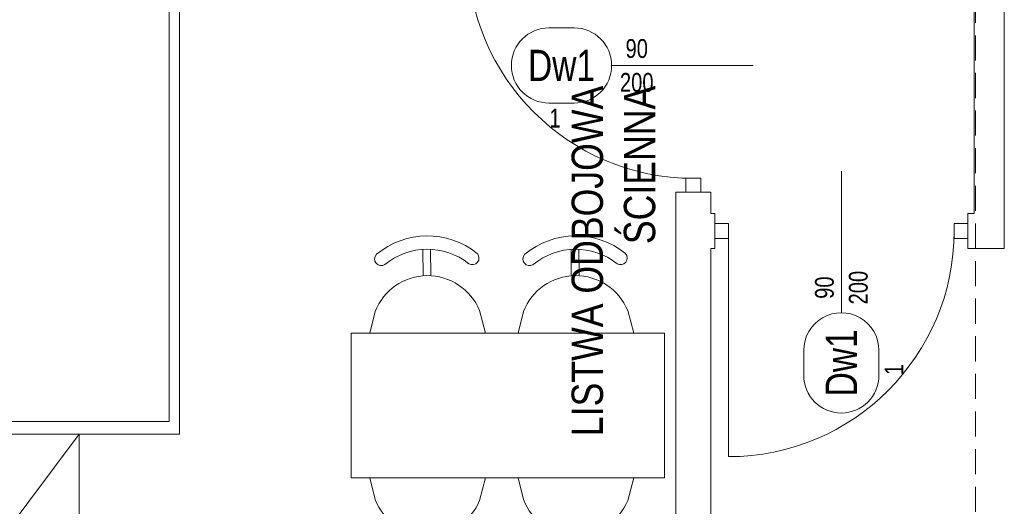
# Model space of a CAD drawing. Header units: millimetres. Extents: x -96593 to 66336, y -23969 to 7139.
# Tile 183 of 256: x -74741 to -74348, y -11690 to -11496. Entities that reach past the tile are written whole.
import ezdxf
from ezdxf.enums import TextEntityAlignment as Align

# ---------------------------------------------------------------- set-up
doc = ezdxf.new("R2010")
doc.units = ezdxf.units.MM
doc.linetypes.add('DASHED', pattern=[0.75, 0.5, -0.25])
doc.linetypes.add('DASHEDX2', pattern=[1.5, 1, -0.5])
for name, color, linetype, lineweight in [('BA_drz', 7, 'Continuous', 18), ('BA_sym', 7, 'Continuous', 18), ('BA_txc', 1, 'Continuous', 18), ('BA_txs', 2, 'Continuous', 18), ('mm_went_opis', 7, 'Continuous', 15), ('PG_PODCIĄGI', 1, 'DASHED', 18), ('PG_PRZERYWANE_ŚREDNIE', 1, 'DASHEDX2', 18), ('PG_WYMIARY', 1, 'Continuous', 18), ('PG_WYPOSAŻENIE', 1, 'Continuous', 18), ('PG_ŚCIANY_DZIAŁOWE', 3, 'Continuous', 18)]:
    doc.layers.add(name, color=color, linetype=linetype, lineweight=lineweight)
doc.layers.add('BA_pom', color=6, linetype='Continuous', lineweight=18, plot=False)
doc.styles.add('BIKTS', font='bikromsw.shx', dxfattribs={"width": 0.85})

# ---------------------------------------------------------------- blocks, each defined once
blk = doc.blocks.new('dr1h901')
at = {"color": 0}
blk.add_line((-0.5, 0), (-0.5, 1), dxfattribs=at)
blk.add_line((0, 0.3622), (0, -0.2655))
blk.add_arc((-0.5, 0), 1, 0, 90, dxfattribs=at)
blk = doc.blocks.new('jamb')
blk.add_lwpolyline([(-0.5, -0.5), (-0.5, 0.5), (0.5, 0.5), (0.5, -0.5)], close=True)
blk = doc.blocks.new('symdrz')
blk.add_lwpolyline([(-10, -30, -1), (-10, 30), (10, 30, -1), (10, -30)], format="xyb", close=True)
at = {"style": 'BIKTS', "width": 0.8}
blk.add_attdef('SZERDRZ', text='', height=25, dxfattribs=at).set_placement((77.15, 8.8), align=Align.CENTER)
blk.add_attdef('SYMDRZ', text='', height=25, dxfattribs=at).set_placement((0, 0), align=Align.MIDDLE)
blk.add_attdef('WYSDRZ', text='', height=25, dxfattribs=at).set_placement((77.15, -9.49), align=Align.TOP_CENTER)
blk = doc.blocks.new('A$C8890cfa8')
at = {"layer": 'PG_WYPOSAŻENIE', "color": 18, "true_color": 0x000000}
for p, q in [((63.4, 95.86), (32.15, 64.61)), ((58.89, 91.34), (58.81, 69.2)), ((58.81, 69.2), (36.82, 69.27))]:
    blk.add_line(p, q, dxfattribs=at)
blk.add_lwpolyline([(0, 100), (0, 0), (205, 0), (205, 100)], close=True, dxfattribs=at)
blk.add_lwpolyline([(32.15, 64.61), (32.15, 4.14), (200, 4.14), (200, 95.86), (63.4, 95.86)], dxfattribs=at)
blk = doc.blocks.new('A$C5d8eeb17')
at = {"layer": 'PG_WYPOSAŻENIE', "color": 251, "true_color": 0x636466}
for p, q in [((38.75, 0), (38.75, 125)), ((38.75, 125), (96.51, 125)), ((96.51, 0), (96.51, 125)), ((29.78, 110.32), (38.75, 112.71)), ((5.34, 90.84), (15.88, 90.94)), ((5.37, 87.7), (15.91, 87.8)), ((38.75, 66.59), (30.19, 68.7)), ((29.78, 51.21), (38.75, 53.6)), ((5.34, 31.72), (15.88, 31.83)), ((5.37, 28.58), (15.91, 28.69)), ((38.75, 7.48), (30.19, 9.58)), ((96.51, 0), (38.75, 0))]:
    blk.add_line(p, q, dxfattribs=at)
for centre, radius, start, end in [((8.8, 107.44), 2.68, 328.6779, 134.2106), ((38.22, 89.59), 22.39, 112.1553, 248.9642), ((31.82, 89.53), 31.82, 141.4442, 219.6752), ((31.82, 89.53), 26.51, 141.4442, 219.6752), ((9.16, 71.17), 2.68, 226.9089, 32.4416), ((38.22, 30.47), 22.39, 112.1553, 248.9642), ((31.82, 30.41), 31.82, 141.4442, 219.6752), ((8.8, 48.32), 2.68, 328.6779, 134.2106), ((31.82, 30.41), 26.51, 141.4442, 219.6752), ((9.16, 12.05), 2.68, 226.9089, 32.4416)]:
    blk.add_arc(centre, radius, start, end, dxfattribs=at)
blk = doc.blocks.new('A$C8bed26aa')
at = {"layer": 'PG_WYPOSAŻENIE', "color": 18, "true_color": 0x000000}
blk.add_lwpolyline([(60, 285), (60, 365), (0, 365), (0, 285), (60, 285), (0, 365), (60, 365), (0, 285)], dxfattribs=at)
at = {"layer": 'PG_PRZERYWANE_ŚREDNIE', "color": 4, "xscale": -1, "rotation": 89.99999999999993}
blk.add_blockref('A$C8890cfa8', (100, 570), dxfattribs=at)
at = {"layer": 'PG_WYMIARY', "color": 18, "true_color": 0x000000, "rotation": 270}
blk.add_blockref('A$C5d8eeb17', (168.49, 444.01), dxfattribs=at)
at = {"layer": 'PG_WYMIARY', "color": 18, "true_color": 0x000000, "xscale": -1, "rotation": 270}
blk.add_blockref('A$C5d8eeb17', (168.49, 308.75), dxfattribs=at)
at = {"layer": 'BA_txs', "color": 18, "true_color": 0x000000, "char_height": 12.5, "width": 265.5977, "attachment_point": 3, "rotation": 90, "style": 'BIKTS'}
for insert in [(2.4, 603.78), (256.43, 503.9)]:
    blk.add_mtext('LISTWA ODBOJOWA\\P ŚCIENNA', dxfattribs=dict(at, insert=insert))
blk = doc.blocks.new('A$C5DA075D8')
at = {"layer": 'PG_PODCIĄGI', "color": 252, "ltscale": 20}
blk.add_lwpolyline([(2283.84, 2631.76), (2283.84, 157.76)], dxfattribs=at)
at = {"layer": 'PG_ŚCIANY_DZIAŁOWE', "color": 252}
for points in [[(2283.34, 772.76), (2283.34, 655.76), (2280.84, 655.76), (2280.84, 641.76), (2295.34, 641.76), (2295.34, 772.76), (2283.34, 772.76)], [(2164.34, 664.26), (2178.34, 664.26), (2178.34, 655.76), (2179.84, 655.76), (2179.84, 641.76), (2178.34, 641.76), (2178.34, 163.76), (2164.34, 163.76), (2164.34, 664.26)]]:
    blk.add_lwpolyline(points, dxfattribs=at)
at = {"layer": 'BA_drz', "color": 252}
for name, p, xscale, yscale, zscale, rotation in [('dr1h901', (2171.34, 714.76), -90, 89.99999999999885, -90, 90), ('dr1h901', (2230.34, 648.76), -90, 89.99999999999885, -90, 180), ('jamb', (2171.34, 667.01), -5.5, 5.999999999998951, 5.5, 90)]:
    blk.add_blockref(name, p, dxfattribs=dict(at, xscale=xscale, yscale=yscale, zscale=zscale, rotation=rotation))
at = {"layer": 'BA_drz', "color": 252, "xscale": -5.5, "yscale": 5.999999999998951, "zscale": 5.5}
for p in [(2182.59, 648.76), (2278.09, 648.76)]:
    blk.add_blockref('jamb', p, dxfattribs=at)
at = {"layer": 'BA_sym', "color": 252}
ref = blk.add_blockref('symdrz', (2118.74, 714.76), dxfattribs=dict(at, xscale=-0.5000000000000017, yscale=0.5000000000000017, zscale=0.5000000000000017, rotation=359.9999952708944))
ref.add_attrib('Symdrz', 'Dw1', dxfattribs={"height": 12.5, "rotation": 360, "style": 'BIKTS', "width": 0.8}).set_placement((2118.74, 714.76), align=Align.MIDDLE_CENTER)
ref.add_attrib('Szerdrz', '90', dxfattribs={"layer": 'BA_txc', "height": 7.5, "rotation": 360, "style": 'BIKTS', "width": 0.8}).set_placement((2148.74, 721.51), align=Align.MIDDLE_CENTER)
ref.add_attrib('Wysdrz', '200', dxfattribs={"layer": 'BA_txc', "height": 7.5, "rotation": 360, "style": 'BIKTS', "width": 0.8}).set_placement((2148.74, 708.01), align=Align.MIDDLE_CENTER)
ref.add_attrib('Sztuk', '1', (2113.89, 690.01), dxfattribs={"layer": 'BA_pom', "height": 7.5, "rotation": 360, "style": 'BIKTS', "width": 0.8})
ref = blk.add_blockref('symdrz', (2230.34, 596.16), dxfattribs=dict(at, xscale=-0.5000000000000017, yscale=0.5000000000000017, zscale=0.5000000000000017, rotation=89.99999527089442))
ref.add_attrib('Symdrz', 'Dw1', dxfattribs={"height": 12.5, "rotation": 90, "style": 'BIKTS', "width": 0.8}).set_placement((2230.34, 596.16), align=Align.MIDDLE_CENTER)
ref.add_attrib('Szerdrz', '90', dxfattribs={"layer": 'BA_txc', "height": 7.5, "rotation": 90, "style": 'BIKTS', "width": 0.8}).set_placement((2223.59, 626.16), align=Align.MIDDLE_CENTER)
ref.add_attrib('Wysdrz', '200', dxfattribs={"layer": 'BA_txc', "height": 7.5, "rotation": 90, "style": 'BIKTS', "width": 0.8}).set_placement((2237.09, 626.16), align=Align.MIDDLE_CENTER)
ref.add_attrib('Sztuk', '1', (2255.09, 591.3), dxfattribs={"layer": 'BA_pom', "height": 7.5, "rotation": 90, "style": 'BIKTS', "width": 0.8})
at = {"layer": 'PG_PRZERYWANE_ŚREDNIE', "color": 252}
blk.add_blockref('A$C8bed26aa', (1866.34, 202.76), dxfattribs=at)
at = {"layer": 'BA_txs', "color": 252, "insert": (2218.91, 263.47), "char_height": 12.5, "width": 265.5977, "attachment_point": 7, "rotation": 90, "style": 'BIKTS'}
blk.add_mtext('\\pi58.92981;LISTWA ODBOJOWA\\P\\pi95.61136; ŚCIENNA', dxfattribs=at)
at = {"layer": 'BA_txs', "color": 252, "insert": (1298.03, 593.49), "char_height": 12.5, "width": 265.5977, "attachment_point": 7, "style": 'BIKTS'}
blk.add_mtext('\\pi76.13219;NAD DRZWIAMI', dxfattribs=at)

msp = doc.modelspace()

# ---------------------------------------------------------------- block references
at = {"layer": 'BA_drz', "color": 252}
for name, p, xscale, yscale, zscale, rotation in [('dr1h901', (-74472.01, -11514.32), -90, 89.99999999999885, -90, 89.99999999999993), ('dr1h901', (-74413.01, -11580.32), -90, 89.99999999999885, -90, 180), ('jamb', (-74472.01, -11562.07), -5.5, 5.999999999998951, 5.5, 89.99999999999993)]:
    msp.add_blockref(name, p, dxfattribs=dict(at, xscale=xscale, yscale=yscale, zscale=zscale, rotation=rotation))
at = {"layer": 'BA_drz', "color": 252, "xscale": -5.5, "yscale": 5.999999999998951, "zscale": 5.5}
for p in [(-74460.76, -11580.32), (-74365.26, -11580.32)]:
    msp.add_blockref('jamb', p, dxfattribs=at)
at = {"layer": 'BA_sym', "color": 252}
ref = msp.add_blockref('symdrz', (-74524.61, -11514.32), dxfattribs=dict(at, xscale=-0.5000000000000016, yscale=0.5000000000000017, zscale=0.5000000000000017, rotation=359.9999952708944))
ref.add_attrib('Symdrz', 'Dw1', dxfattribs={"height": 12.5, "rotation": 360, "style": 'BIKTS', "width": 0.8}).set_placement((-74524.61, -11514.32), align=Align.MIDDLE_CENTER)
ref.add_attrib('Szerdrz', '90', dxfattribs={"layer": 'BA_txc', "height": 7.5, "rotation": 360, "style": 'BIKTS', "width": 0.8}).set_placement((-74494.61, -11507.57), align=Align.MIDDLE_CENTER)
ref.add_attrib('Wysdrz', '200', dxfattribs={"layer": 'BA_txc', "height": 7.5, "rotation": 360, "style": 'BIKTS', "width": 0.8}).set_placement((-74494.61, -11521.07), align=Align.MIDDLE_CENTER)
ref.add_attrib('Sztuk', '1', (-74529.47, -11539.07), dxfattribs={"layer": 'BA_pom', "height": 7.5, "rotation": 360, "style": 'BIKTS', "width": 0.8})
ref = msp.add_blockref('symdrz', (-74413.01, -11632.92), dxfattribs=dict(at, xscale=-0.5000000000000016, yscale=0.5000000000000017, zscale=0.5000000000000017, rotation=89.99999527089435))
ref.add_attrib('Symdrz', 'Dw1', dxfattribs={"height": 12.5, "rotation": 90, "style": 'BIKTS', "width": 0.8}).set_placement((-74413.01, -11632.92), align=Align.MIDDLE_CENTER)
ref.add_attrib('Szerdrz', '90', dxfattribs={"layer": 'BA_txc', "height": 7.5, "rotation": 90, "style": 'BIKTS', "width": 0.8}).set_placement((-74419.76, -11602.92), align=Align.MIDDLE_CENTER)
ref.add_attrib('Wysdrz', '200', dxfattribs={"layer": 'BA_txc', "height": 7.5, "rotation": 90, "style": 'BIKTS', "width": 0.8}).set_placement((-74406.26, -11602.92), align=Align.MIDDLE_CENTER)
ref.add_attrib('Sztuk', '1', (-74388.26, -11637.78), dxfattribs={"layer": 'BA_pom', "height": 7.5, "rotation": 90, "style": 'BIKTS', "width": 0.8})
at = {"layer": 'mm_went_opis', "color": 2, "lineweight": 60}
msp.add_blockref('A$C5DA075D8', (-76643.35, -12229.08), dxfattribs=at)

# ---------------------------------------------------------------- texts
at = {"layer": 'BA_txs', "color": 252, "insert": (-74424.45, -11965.6), "char_height": 12.5, "width": 265.5977, "attachment_point": 7, "rotation": 90, "style": 'BIKTS'}
msp.add_mtext('\\pi58.92981;LISTWA ODBOJOWA\\P\\pi95.61136; ŚCIENNA', dxfattribs=at)
at = {"layer": 'BA_txs', "color": 252, "insert": (-75345.32, -11635.59), "char_height": 12.5, "width": 265.5977, "attachment_point": 7, "style": 'BIKTS'}
msp.add_mtext('\\pi76.13219;NAD DRZWIAMI', dxfattribs=at)

doc.saveas('drawing.dxf')
